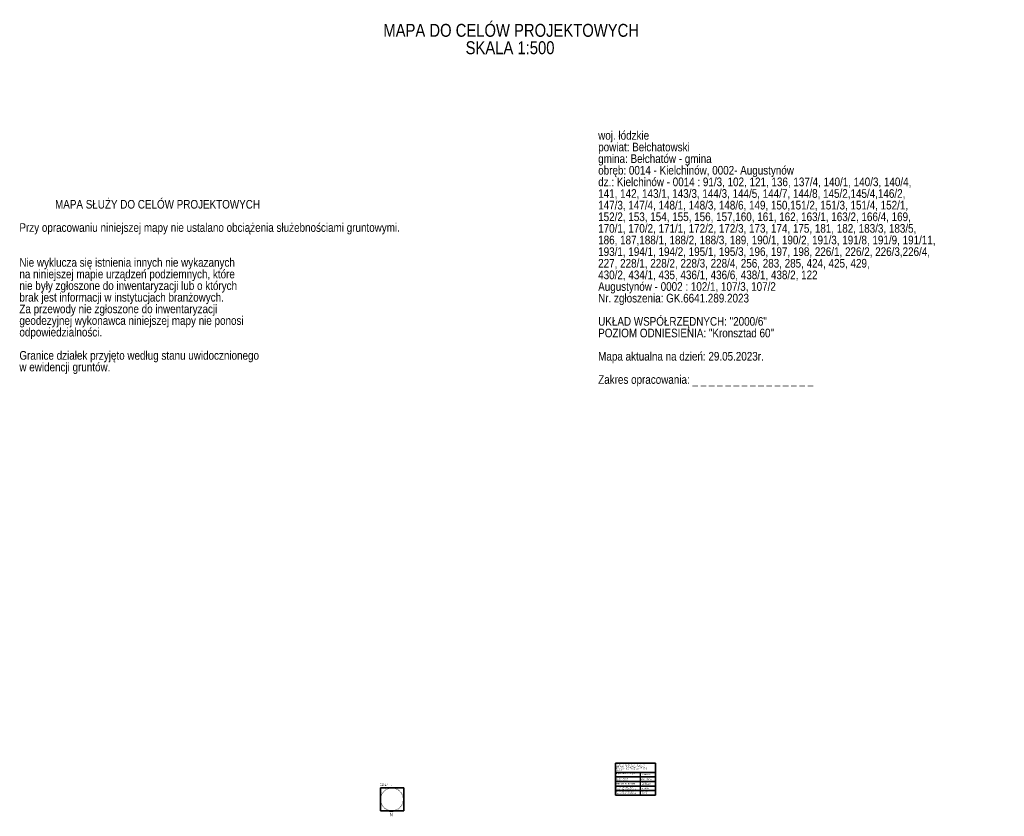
# Model space of a CAD drawing. Header units: metres. Extents: x 0 to 6601798, y -2700 to 5691112.
# Tile 61 of 61: x 6600654 to 6601798, y 5690186 to 5691112. Entities that reach past the tile are written whole.
import ezdxf
from ezdxf.enums import TextEntityAlignment as Align

# ---------------------------------------------------------------- set-up
doc = ezdxf.new("R2010")
doc.units = ezdxf.units.M
doc.header["$MEASUREMENT"] = 0
for name, color, linetype, lineweight in [('globus', 7, 'Continuous', 5), ('Kl_uz', 7, 'Continuous', 5), ('Numery_dzialek', 150, 'Continuous', 5)]:
    doc.layers.add(name, color=color, linetype=linetype, lineweight=lineweight)
doc.styles.add('STYL_ARIAL', font='ARIALN.TTF')
picture_1 = doc.add_image_def('image1.tif', size_in_pixel=(540, 540))

msp = doc.modelspace()

# ---------------------------------------------------------------- linework, layer by layer
at = {"color": 7}
for points, const_width in [([(6601077.9, 5690195.7), (6601077.8, 5690195.8), (6601077.6, 5690196), (6601077.4, 5690196.2), (6601077.2, 5690196.3), (6601077.1, 5690196.5), (6601076.9, 5690196.6), (6601076.7, 5690196.8), (6601076.6, 5690197), (6601076.4, 5690197.2), (6601076.2, 5690197.3), (6601076.1, 5690197.5), (6601075.9, 5690197.7), (6601075.8, 5690197.9), (6601075.7, 5690198.1), (6601075.5, 5690198.3), (6601075.4, 5690198.5), (6601075.2, 5690198.6), (6601075.1, 5690198.8), (6601075, 5690199), (6601074.9, 5690199.2), (6601074.7, 5690199.4), (6601074.6, 5690199.7), (6601074.5, 5690199.9), (6601074.4, 5690200.1), (6601074.3, 5690200.3), (6601074.2, 5690200.5), (6601074.1, 5690200.7), (6601074, 5690200.9), (6601073.9, 5690201.1), (6601073.8, 5690201.4), (6601073.8, 5690201.6), (6601073.7, 5690201.8), (6601073.6, 5690202), (6601073.5, 5690202.3), (6601073.5, 5690202.5), (6601073.4, 5690202.7), (6601073.3, 5690202.9), (6601073.3, 5690203.2), (6601073.2, 5690203.4), (6601073.2, 5690203.6), (6601073.2, 5690203.9), (6601073.1, 5690204.1), (6601073.1, 5690204.3), (6601073.1, 5690204.6), (6601073, 5690204.8), (6601073, 5690205), (6601073, 5690205.3), (6601073, 5690205.5), (6601073, 5690205.7), (6601073, 5690206), (6601073, 5690206.2), (6601073, 5690206.4), (6601073, 5690206.7), (6601073, 5690206.9), (6601073, 5690207.1), (6601073, 5690207.4), (6601073, 5690207.6), (6601073.1, 5690207.8), (6601073.1, 5690208.1), (6601073.1, 5690208.3), (6601073.2, 5690208.5), (6601073.2, 5690208.8), (6601073.3, 5690209), (6601073.3, 5690209.2), (6601073.4, 5690209.5), (6601073.4, 5690209.7), (6601073.5, 5690209.9), (6601073.6, 5690210.1), (6601073.6, 5690210.4), (6601073.7, 5690210.6), (6601073.8, 5690210.8), (6601073.9, 5690211), (6601074, 5690211.3), (6601074, 5690211.5), (6601074.1, 5690211.7), (6601074.2, 5690211.9), (6601074.3, 5690212.1), (6601074.4, 5690212.3), (6601074.6, 5690212.5), (6601074.7, 5690212.7), (6601074.8, 5690212.9), (6601074.9, 5690213.1), (6601075, 5690213.3), (6601075.2, 5690213.5), (6601075.3, 5690213.7), (6601075.4, 5690213.9), (6601075.6, 5690214.1), (6601075.7, 5690214.3), (6601075.8, 5690214.5), (6601076, 5690214.7), (6601076.1, 5690214.9), (6601076.3, 5690215), (6601076.4, 5690215.2), (6601076.6, 5690215.4), (6601076.8, 5690215.6), (6601076.9, 5690215.7), (6601077.1, 5690215.9), (6601077.3, 5690216.1), (6601077.4, 5690216.2), (6601077.6, 5690216.4), (6601077.8, 5690216.5), (6601078, 5690216.7), (6601078.2, 5690216.8), (6601078.4, 5690217), (6601078.5, 5690217.1), (6601078.7, 5690217.2), (6601078.9, 5690217.4), (6601079.1, 5690217.5), (6601079.3, 5690217.6), (6601079.5, 5690217.8), (6601079.7, 5690217.9), (6601079.9, 5690218), (6601080.1, 5690218.1), (6601080.4, 5690218.2), (6601080.6, 5690218.3), (6601080.8, 5690218.4), (6601081, 5690218.5), (6601081.2, 5690218.6), (6601081.4, 5690218.7), (6601081.6, 5690218.8), (6601081.9, 5690218.9), (6601082.1, 5690218.9), (6601082.3, 5690219), (6601082.5, 5690219.1), (6601082.8, 5690219.2), (6601083, 5690219.2), (6601083.2, 5690219.3), (6601083.5, 5690219.3), (6601083.7, 5690219.4), (6601083.9, 5690219.4), (6601084.1, 5690219.5), (6601084.4, 5690219.5), (6601084.6, 5690219.5), (6601084.8, 5690219.6), (6601085.1, 5690219.6), (6601085.3, 5690219.6), (6601085.5, 5690219.6), (6601085.8, 5690219.6), (6601086, 5690219.7), (6601086.3, 5690219.7), (6601086.5, 5690219.7), (6601086.7, 5690219.7), (6601087, 5690219.7), (6601087.2, 5690219.6), (6601087.4, 5690219.6), (6601087.7, 5690219.6), (6601087.9, 5690219.6), (6601088.1, 5690219.6), (6601088.4, 5690219.5), (6601088.6, 5690219.5), (6601088.8, 5690219.5), (6601089.1, 5690219.4), (6601089.3, 5690219.4), (6601089.5, 5690219.3), (6601089.8, 5690219.3), (6601090, 5690219.2), (6601090.2, 5690219.1), (6601090.4, 5690219.1), (6601090.7, 5690219), (6601090.9, 5690218.9), (6601091.1, 5690218.8), (6601091.3, 5690218.8), (6601091.5, 5690218.7), (6601091.8, 5690218.6), (6601092, 5690218.5), (6601092.2, 5690218.4), (6601092.4, 5690218.3), (6601092.6, 5690218.2), (6601092.8, 5690218.1), (6601093, 5690218), (6601093.2, 5690217.8), (6601093.4, 5690217.7), (6601093.6, 5690217.6), (6601093.8, 5690217.5), (6601094, 5690217.3), (6601094.2, 5690217.2), (6601094.4, 5690217.1), (6601094.6, 5690216.9), (6601094.8, 5690216.8), (6601095, 5690216.6), (6601095.2, 5690216.5), (6601095.3, 5690216.3), (6601095.5, 5690216.2), (6601095.7, 5690216), (6601095.9, 5690215.9), (6601096, 5690215.7), (6601096.2, 5690215.5), (6601096.4, 5690215.3), (6601096.5, 5690215.2), (6601096.7, 5690215), (6601096.8, 5690214.8), (6601097, 5690214.6), (6601097.1, 5690214.5), (6601097.3, 5690214.3), (6601097.4, 5690214.1), (6601097.5, 5690213.9), (6601097.7, 5690213.7), (6601097.8, 5690213.5), (6601097.9, 5690213.3), (6601098, 5690213.1), (6601098.2, 5690212.9), (6601098.3, 5690212.7), (6601098.4, 5690212.5), (6601098.5, 5690212.3), (6601098.6, 5690212.1), (6601098.7, 5690211.8), (6601098.8, 5690211.6), (6601098.9, 5690211.4), (6601099, 5690211.2), (6601099.1, 5690211), (6601099.2, 5690210.8), (6601099.2, 5690210.5), (6601099.3, 5690210.3), (6601099.4, 5690210.1), (6601099.4, 5690209.9), (6601099.5, 5690209.6), (6601099.6, 5690209.4), (6601099.6, 5690209.2), (6601099.7, 5690208.9), (6601099.7, 5690208.7), (6601099.8, 5690208.5), (6601099.8, 5690208.2), (6601099.8, 5690208), (6601099.9, 5690207.8), (6601099.9, 5690207.5), (6601099.9, 5690207.3), (6601099.9, 5690207.1), (6601099.9, 5690206.8), (6601099.9, 5690206.6), (6601100, 5690206.4), (6601100, 5690206.1), (6601100, 5690205.9), (6601099.9, 5690205.7), (6601099.9, 5690205.4), (6601099.9, 5690205.2), (6601099.9, 5690205), (6601099.9, 5690204.7), (6601099.8, 5690204.5), (6601099.8, 5690204.3), (6601099.8, 5690204), (6601099.7, 5690203.8), (6601099.7, 5690203.6), (6601099.7, 5690203.3), (6601099.6, 5690203.1), (6601099.5, 5690202.9), (6601099.5, 5690202.6), (6601099.4, 5690202.4), (6601099.4, 5690202.2), (6601099.3, 5690202), (6601099.2, 5690201.7), (6601099.1, 5690201.5), (6601099, 5690201.3), (6601099, 5690201.1), (6601098.9, 5690200.9), (6601098.8, 5690200.6), (6601098.7, 5690200.4), (6601098.6, 5690200.2), (6601098.5, 5690200), (6601098.4, 5690199.8), (6601098.2, 5690199.6), (6601098.1, 5690199.4), (6601098, 5690199.2), (6601097.9, 5690199), (6601097.8, 5690198.8), (6601097.6, 5690198.6), (6601097.5, 5690198.4), (6601097.4, 5690198.2), (6601097.2, 5690198), (6601097.1, 5690197.8), (6601096.9, 5690197.6), (6601096.8, 5690197.5), (6601096.6, 5690197.3), (6601096.5, 5690197.1), (6601096.3, 5690196.9), (6601096.1, 5690196.8), (6601096, 5690196.6), (6601095.8, 5690196.4), (6601095.6, 5690196.3), (6601095.5, 5690196.1), (6601095.3, 5690196), (6601095.1, 5690195.8), (6601094.9, 5690195.7), (6601094.7, 5690195.5), (6601094.6, 5690195.4), (6601094.4, 5690195.2), (6601094.2, 5690195.1), (6601094, 5690195), (6601093.8, 5690194.8), (6601093.6, 5690194.7), (6601093.4, 5690194.6), (6601093.2, 5690194.5), (6601093, 5690194.3), (6601092.8, 5690194.2), (6601092.6, 5690194.1), (6601092.3, 5690194), (6601092.1, 5690193.9), (6601091.9, 5690193.8), (6601091.7, 5690193.7), (6601091.5, 5690193.6), (6601091.3, 5690193.6), (6601091, 5690193.5), (6601090.8, 5690193.4), (6601090.6, 5690193.3), (6601090.4, 5690193.2), (6601090.1, 5690193.2), (6601089.9, 5690193.1), (6601089.7, 5690193.1), (6601089.5, 5690193), (6601089.2, 5690193), (6601089, 5690192.9), (6601088.8, 5690192.9), (6601088.5, 5690192.8), (6601088.3, 5690192.8), (6601088.1, 5690192.8), (6601087.8, 5690192.7), (6601087.6, 5690192.7), (6601087.4, 5690192.7), (6601087.1, 5690192.7), (6601086.9, 5690192.7), (6601086.7, 5690192.7), (6601086.4, 5690192.7), (6601086.2, 5690192.7), (6601086, 5690192.7), (6601085.7, 5690192.7), (6601085.5, 5690192.7), (6601085.2, 5690192.7), (6601085, 5690192.7), (6601084.8, 5690192.8), (6601084.5, 5690192.8), (6601084.3, 5690192.8), (6601084.1, 5690192.9), (6601083.8, 5690192.9), (6601083.6, 5690193), (6601083.4, 5690193), (6601083.2, 5690193.1), (6601082.9, 5690193.1), (6601082.7, 5690193.2), (6601082.5, 5690193.3), (6601082.3, 5690193.3), (6601082, 5690193.4), (6601081.8, 5690193.5), (6601081.6, 5690193.6), (6601081.4, 5690193.7), (6601081.1, 5690193.8), (6601080.9, 5690193.8), (6601080.7, 5690193.9), (6601080.5, 5690194), (6601080.3, 5690194.2), (6601080.1, 5690194.3), (6601079.9, 5690194.4), (6601079.7, 5690194.5), (6601079.5, 5690194.6), (6601079.3, 5690194.7), (6601079.1, 5690194.9), (6601078.9, 5690195), (6601078.7, 5690195.1), (6601078.5, 5690195.3), (6601078.3, 5690195.4), (6601077.9, 5690195.7)], 0.065), ([(6601076.5, 5690197.6), (6601075.9, 5690198.4), (6601075.3, 5690199.3), (6601074.8, 5690200.2), (6601074.4, 5690201.1), (6601074, 5690202), (6601073.7, 5690203), (6601073.5, 5690204), (6601073.4, 5690205), (6601073.3, 5690206.1), (6601073.4, 5690207.1), (6601073.5, 5690208.1), (6601073.7, 5690209.1), (6601074, 5690210.1), (6601074.3, 5690211), (6601074.7, 5690212), (6601075.2, 5690212.9), (6601075.8, 5690213.7), (6601076.4, 5690214.5), (6601077.1, 5690215.3), (6601077.9, 5690216), (6601078.7, 5690216.6), (6601079.5, 5690217.2), (6601080.4, 5690217.7), (6601081.3, 5690218.1), (6601082.3, 5690218.5), (6601083.3, 5690218.8), (6601084.3, 5690219), (6601085.3, 5690219.1), (6601086.3, 5690219.1), (6601087.3, 5690219.1), (6601088.3, 5690219), (6601089.3, 5690218.8), (6601090.3, 5690218.5), (6601091.3, 5690218.2), (6601092.2, 5690217.7), (6601093.1, 5690217.2), (6601093.9, 5690216.7), (6601094.8, 5690216), (6601095.5, 5690215.4), (6601096.2, 5690214.6), (6601096.8, 5690213.8), (6601097.4, 5690213), (6601097.9, 5690212.1), (6601098.3, 5690211.2), (6601098.7, 5690210.2), (6601099, 5690209.2), (6601099.2, 5690208.2), (6601099.3, 5690207.2), (6601099.4, 5690206.2), (6601099.3, 5690205.2), (6601099.2, 5690204.1), (6601099, 5690203.1), (6601098.7, 5690202.2), (6601098.4, 5690201.2), (6601098, 5690200.3), (6601097.5, 5690199.4), (6601096.9, 5690198.5), (6601096.3, 5690197.7), (6601095.6, 5690197), (6601094.8, 5690196.3), (6601094, 5690195.6), (6601093.2, 5690195.1), (6601092.3, 5690194.6), (6601091.4, 5690194.1), (6601090.4, 5690193.8), (6601089.4, 5690193.5), (6601088.4, 5690193.3), (6601087.4, 5690193.2), (6601086.4, 5690193.1), (6601085.4, 5690193.1), (6601084.4, 5690193.3), (6601083.4, 5690193.5), (6601082.4, 5690193.7), (6601081.4, 5690194.1), (6601080.5, 5690194.5), (6601079.6, 5690195), (6601078.7, 5690195.6), (6601077.9, 5690196.2), (6601077.2, 5690196.9), (6601076.5, 5690197.6)], 0.35)]:
    msp.add_lwpolyline(points, dxfattribs=dict(at, const_width=const_width))
msp.add_lwpolyline([(6601073, 5690192.7), (6601100, 5690192.7), (6601100, 5690219.7), (6601073, 5690219.7), (6601073, 5690192.7)], dxfattribs=at)
at = {"color": 1}
for points in [[(6601346.1, 5690237.5, 0), (6601392.3, 5690237.5, 0), (6601392.3, 5690248, 0), (6601346.1, 5690248, 0), (6601346.1, 5690237.5, 0)], [(6601346.1, 5690248, 0), (6601392.3, 5690248, 0), (6601392.3, 5690211.1, 0), (6601346.1, 5690211.1, 0), (6601346.1, 5690248, 0)], [(6601346.1, 5690232.2, 0), (6601392.3, 5690232.2, 0), (6601392.3, 5690237.5, 0), (6601346.1, 5690237.5, 0), (6601346.1, 5690232.2, 0)], [(6601374.7, 5690237.5, 0), (6601374.7, 5690211, 0)], [(6601346.1, 5690226.9, 0), (6601392.3, 5690226.9, 0), (6601392.3, 5690232.2, 0), (6601346.1, 5690232.2, 0), (6601346.1, 5690226.9, 0)], [(6601346.1, 5690221.6, 0), (6601392.3, 5690221.6, 0), (6601392.3, 5690226.9, 0), (6601346.1, 5690226.9, 0), (6601346.1, 5690221.6, 0)], [(6601346.1, 5690216.3, 0), (6601392.3, 5690216.3, 0), (6601392.3, 5690221.6, 0), (6601346.1, 5690221.6, 0), (6601346.1, 5690216.3, 0)], [(6601346.1, 5690211.1, 0), (6601392.3, 5690211.1, 0), (6601392.3, 5690216.3, 0), (6601346.1, 5690216.3, 0), (6601346.1, 5690211.1, 0)]]:
    msp.add_polyline3d(points, dxfattribs=at)
at = {"layer": 'globus', "color": 7}
for points, const_width in [([(6601085.3, 5690220.2), (6601085.7, 5690225.1), (6601085.7, 5690220.2), (6601085.3, 5690220.2)], 0.065), ([(6601077.4, 5690195.4), (6601077, 5690195.7), (6601076.7, 5690196), (6601076.3, 5690196.3), (6601076, 5690196.7), (6601075.7, 5690197.1), (6601075.3, 5690197.4), (6601075, 5690197.8), (6601074.8, 5690198.2), (6601074.5, 5690198.6), (6601074.2, 5690199), (6601074, 5690199.5), (6601073.8, 5690199.9), (6601073.5, 5690200.3), (6601073.3, 5690200.8), (6601073.2, 5690201.2), (6601073, 5690201.7), (6601072.8, 5690202.2), (6601072.7, 5690202.6), (6601072.6, 5690203.1), (6601072.5, 5690203.6), (6601072.4, 5690204.1), (6601072.3, 5690204.5), (6601072.3, 5690205), (6601072.3, 5690205.5), (6601072.2, 5690206), (6601072.2, 5690206.5), (6601072.3, 5690207), (6601072.3, 5690207.5), (6601072.4, 5690208), (6601072.4, 5690208.4), (6601072.5, 5690208.9), (6601072.6, 5690209.4), (6601072.7, 5690209.9), (6601072.9, 5690210.3), (6601073, 5690210.8), (6601073.2, 5690211.3), (6601073.4, 5690211.7), (6601073.6, 5690212.2), (6601073.8, 5690212.6), (6601074, 5690213), (6601074.3, 5690213.5), (6601074.5, 5690213.9), (6601074.8, 5690214.3), (6601075.1, 5690214.7), (6601075.4, 5690215.1), (6601075.7, 5690215.4), (6601076, 5690215.8), (6601076.4, 5690216.1), (6601076.7, 5690216.5), (6601077.1, 5690216.8), (6601077.5, 5690217.1), (6601077.8, 5690217.4), (6601078.2, 5690217.7), (6601078.7, 5690218), (6601079.1, 5690218.2), (6601079.5, 5690218.5), (6601079.9, 5690218.7), (6601080.4, 5690218.9), (6601080.8, 5690219.1), (6601081.3, 5690219.3), (6601081.7, 5690219.5), (6601082.2, 5690219.6), (6601082.7, 5690219.7), (6601083.1, 5690219.9), (6601083.6, 5690220), (6601084.1, 5690220), (6601084.6, 5690220.1), (6601085.1, 5690220.2), (6601085.5, 5690220.2), (6601086, 5690220.2), (6601086.5, 5690220.2), (6601087, 5690220.2), (6601087.5, 5690220.2), (6601088, 5690220.1), (6601088.5, 5690220), (6601089, 5690219.9), (6601089.4, 5690219.8), (6601089.9, 5690219.7), (6601090.4, 5690219.6), (6601090.8, 5690219.4), (6601091.3, 5690219.3), (6601091.7, 5690219.1), (6601092.2, 5690218.9), (6601092.6, 5690218.7), (6601093.1, 5690218.4), (6601093.5, 5690218.2), (6601093.9, 5690217.9), (6601094.3, 5690217.7), (6601094.7, 5690217.4), (6601095.1, 5690217.1), (6601095.5, 5690216.8), (6601095.8, 5690216.4), (6601096.2, 5690216.1), (6601096.5, 5690215.7), (6601096.8, 5690215.4), (6601097.1, 5690215), (6601097.4, 5690214.6), (6601097.7, 5690214.2), (6601098, 5690213.8), (6601098.3, 5690213.4), (6601098.5, 5690213), (6601098.7, 5690212.5), (6601098.9, 5690212.1), (6601099.1, 5690211.6), (6601099.3, 5690211.2), (6601099.5, 5690210.7), (6601099.6, 5690210.3), (6601099.8, 5690209.8), (6601099.9, 5690209.3), (6601100, 5690208.8), (6601100.1, 5690208.4), (6601100.1, 5690207.9), (6601100.2, 5690207.4), (6601100.2, 5690206.9), (6601100.2, 5690206.4), (6601100.2, 5690205.9), (6601100.2, 5690205.4), (6601100.2, 5690205), (6601100.1, 5690204.5), (6601100.1, 5690204), (6601100, 5690203.5), (6601099.9, 5690203), (6601099.8, 5690202.6), (6601099.6, 5690202.1), (6601099.5, 5690201.6), (6601099.3, 5690201.2), (6601099.1, 5690200.7), (6601098.9, 5690200.3), (6601098.7, 5690199.8), (6601098.5, 5690199.4), (6601098.2, 5690199), (6601098, 5690198.6), (6601097.7, 5690198.2), (6601097.4, 5690197.8), (6601097.1, 5690197.4), (6601096.8, 5690197), (6601096.5, 5690196.6), (6601096.1, 5690196.3), (6601095.8, 5690195.9), (6601095.4, 5690195.6), (6601095, 5690195.3), (6601094.6, 5690195), (6601094.2, 5690194.7), (6601093.8, 5690194.5), (6601093.4, 5690194.2), (6601093, 5690194), (6601092.6, 5690193.7), (6601092.1, 5690193.5), (6601091.7, 5690193.3), (6601091.2, 5690193.1), (6601090.8, 5690193), (6601090.3, 5690192.8), (6601089.8, 5690192.7), (6601089.4, 5690192.6), (6601088.9, 5690192.5), (6601088.4, 5690192.4), (6601087.9, 5690192.3), (6601087.4, 5690192.3), (6601086.9, 5690192.2), (6601086.5, 5690192.2), (6601086, 5690192.2), (6601085.5, 5690192.2), (6601085, 5690192.3), (6601084.5, 5690192.3), (6601084, 5690192.4), (6601083.5, 5690192.5), (6601083.1, 5690192.6), (6601082.6, 5690192.7), (6601082.1, 5690192.8), (6601081.6, 5690193), (6601081.2, 5690193.2), (6601080.7, 5690193.3), (6601080.3, 5690193.5), (6601079.9, 5690193.8), (6601079.4, 5690194), (6601079, 5690194.2), (6601078.6, 5690194.5), (6601078.2, 5690194.8), (6601077.4, 5690195.4)], 0.065), ([(6601077.8, 5690195.6), (6601077.5, 5690195.9), (6601077.1, 5690196.3), (6601076.8, 5690196.6), (6601076.5, 5690196.9), (6601076.1, 5690197.3), (6601075.8, 5690197.6), (6601075.5, 5690198), (6601075.3, 5690198.4), (6601075, 5690198.8), (6601074.8, 5690199.2), (6601074.5, 5690199.6), (6601074.3, 5690200), (6601074.1, 5690200.4), (6601073.9, 5690200.9), (6601073.7, 5690201.3), (6601073.6, 5690201.8), (6601073.4, 5690202.2), (6601073.3, 5690202.7), (6601073.2, 5690203.1), (6601073.1, 5690203.6), (6601073, 5690204), (6601072.9, 5690204.5), (6601072.9, 5690205), (6601072.9, 5690205.4), (6601072.9, 5690205.9), (6601072.9, 5690206.4), (6601072.9, 5690206.9), (6601072.9, 5690207.3), (6601073, 5690207.8), (6601073, 5690208.3), (6601073.1, 5690208.7), (6601073.2, 5690209.2), (6601073.3, 5690209.6), (6601073.5, 5690210.1), (6601073.6, 5690210.5), (6601073.8, 5690211), (6601073.9, 5690211.4), (6601074.1, 5690211.8), (6601074.3, 5690212.3), (6601074.6, 5690212.7), (6601074.8, 5690213.1), (6601075, 5690213.5), (6601075.3, 5690213.9), (6601075.6, 5690214.3), (6601075.9, 5690214.6), (6601076.2, 5690215), (6601076.5, 5690215.3), (6601076.8, 5690215.7), (6601077.2, 5690216), (6601077.5, 5690216.3), (6601077.9, 5690216.6), (6601078.3, 5690216.9), (6601078.6, 5690217.2), (6601079, 5690217.5), (6601079.4, 5690217.7), (6601079.8, 5690217.9), (6601080.3, 5690218.2), (6601080.7, 5690218.4), (6601081.1, 5690218.6), (6601081.5, 5690218.7), (6601082, 5690218.9), (6601082.4, 5690219), (6601082.9, 5690219.2), (6601083.4, 5690219.3), (6601083.8, 5690219.4), (6601084.3, 5690219.4), (6601084.7, 5690219.5), (6601085.2, 5690219.6), (6601085.7, 5690219.6), (6601086.2, 5690219.6), (6601086.6, 5690219.6), (6601087.1, 5690219.6), (6601087.6, 5690219.6), (6601088, 5690219.5), (6601088.5, 5690219.4), (6601089, 5690219.4), (6601089.4, 5690219.3), (6601089.9, 5690219.1), (6601090.3, 5690219), (6601090.8, 5690218.9), (6601091.2, 5690218.7), (6601091.7, 5690218.5), (6601092.1, 5690218.3), (6601092.5, 5690218.1), (6601092.9, 5690217.9), (6601093.3, 5690217.7), (6601093.7, 5690217.4), (6601094.1, 5690217.1), (6601094.5, 5690216.9), (6601094.9, 5690216.6), (6601095.2, 5690216.3), (6601095.6, 5690216), (6601095.9, 5690215.6), (6601096.2, 5690215.3), (6601096.6, 5690214.9), (6601096.9, 5690214.6), (6601097.2, 5690214.2), (6601097.4, 5690213.8), (6601097.7, 5690213.4), (6601097.9, 5690213), (6601098.2, 5690212.6), (6601098.4, 5690212.2), (6601098.6, 5690211.8), (6601098.8, 5690211.4), (6601099, 5690210.9), (6601099.1, 5690210.5), (6601099.3, 5690210), (6601099.4, 5690209.6), (6601099.5, 5690209.1), (6601099.6, 5690208.6), (6601099.7, 5690208.2), (6601099.8, 5690207.7), (6601099.8, 5690207.2), (6601099.8, 5690206.8), (6601099.8, 5690206.3), (6601099.8, 5690205.8), (6601099.8, 5690205.4), (6601099.8, 5690204.9), (6601099.7, 5690204.4), (6601099.7, 5690204), (6601099.6, 5690203.5), (6601099.5, 5690203), (6601099.4, 5690202.6), (6601099.2, 5690202.1), (6601099.1, 5690201.7), (6601098.9, 5690201.2), (6601098.8, 5690200.8), (6601098.6, 5690200.4), (6601098.4, 5690199.9), (6601098.1, 5690199.5), (6601097.9, 5690199.1), (6601097.7, 5690198.7), (6601097.4, 5690198.3), (6601097.1, 5690198), (6601096.8, 5690197.6), (6601096.5, 5690197.2), (6601096.2, 5690196.9), (6601095.9, 5690196.5), (6601095.5, 5690196.2), (6601095.2, 5690195.9), (6601094.8, 5690195.6), (6601094.4, 5690195.3), (6601094.1, 5690195), (6601093.7, 5690194.8), (6601093.3, 5690194.5), (6601092.9, 5690194.3), (6601092.4, 5690194.1), (6601092, 5690193.9), (6601091.6, 5690193.7), (6601091.2, 5690193.5), (6601090.7, 5690193.3), (6601090.3, 5690193.2), (6601089.8, 5690193.1), (6601089.4, 5690192.9), (6601088.9, 5690192.9), (6601088.4, 5690192.8), (6601088, 5690192.7), (6601087.5, 5690192.7), (6601087, 5690192.6), (6601086.5, 5690192.6), (6601086.1, 5690192.6), (6601085.6, 5690192.6), (6601085.1, 5690192.7), (6601084.7, 5690192.7), (6601084.2, 5690192.8), (6601083.7, 5690192.9), (6601083.3, 5690193), (6601082.8, 5690193.1), (6601082.4, 5690193.2), (6601081.9, 5690193.4), (6601081.5, 5690193.5), (6601081, 5690193.7), (6601080.6, 5690193.9), (6601080.2, 5690194.1), (6601079.8, 5690194.3), (6601079.4, 5690194.6), (6601079, 5690194.8), (6601078.6, 5690195.1), (6601077.8, 5690195.6)], 0.065), ([(6601085.7, 5690187.8), (6601085.7, 5690191.6), (6601083.5, 5690191.6), (6601083.5, 5690192.5)], 0.125), ([(6601083.5, 5690191.1), (6601087.9, 5690191.1)], 0.125), ([(6601087.9, 5690191.6), (6601085.7, 5690191.6), (6601085.7, 5690192.2)], 0.125)]:
    msp.add_lwpolyline(points, dxfattribs=dict(at, const_width=const_width))

# ---------------------------------------------------------------- texts
at = {"color": 1, "style": 'STYL_ARIAL', "oblique": 0.1, "width": 0.7}
for s, height, p in [('Poświadczam, że niniejszy dokument został opracowany w wyniku ', 1.162, (6601346.8, 5690245.6)), ('prac geodezyjnych i kartograficznych, których rezultaty zawiera ', 1.162, (6601346.8, 5690244)), ('operat techniczny pozytywnie zweryfikowany. Jednocześnie informuję, ', 1.162, (6601346.8, 5690242.5)), ('że jestem świadomy odpowiedzialności karnej za złożenie fałszywego ', 1.162, (6601346.8, 5690240.9)), ('oświadczenia.', 1.162, (6601346.8, 5690239.4)), ('Identyfikator zgłoszenia prac geodezyjnych:', 1.155, (6601346.7, 5690235.5)), ('Organ służby geodezyjnej, ', 1.155, (6601347, 5690229.8)), ('Wykonawca prac geodezyjnych:', 1.584, (6601347, 5690223.5)), ('Nr oraz data sporządzenia dokumentu ', 1.155, (6601346.9, 5690219.7)), ('który otrzymał zgłoszenie: ', 1.155, (6601347, 5690228.3)), ('zawierającego wynik pozytywnej weryfikacji:', 1.155, (6601346.9, 5690217.7)), ('Imie i nazwisko oraz numer uprawnień ', 1.155, (6601347, 5690214.2)), ('zawodowych kierownika prac geodezyjnych', 1.155, (6601347, 5690212.6))]:
    msp.add_text(s, height=height, dxfattribs=at).set_placement(p)
at = {"color": 7, "style": 'STYL_ARIAL', "oblique": 0.1, "width": 0.7}
msp.add_text('GK.6641.289.2023', height=1.155, dxfattribs=at).set_placement((6601377, 5690234), align=Align.BOTTOM_LEFT)
at = {"color": 1, "style": 'STYL_ARIAL', "oblique": 0.1, "width": 0.7}
msp.add_text('Starosta Bełchatowski', height=1.32, dxfattribs=at).set_placement((6601375.5, 5690228.6), align=Align.BOTTOM_LEFT)
at = {"color": 7, "style": 'STYL_ARIAL'}
for s, p in [('97-300 Piotrków Trybunalski', (6601376.4, 5690223.7)), ('          ul. 1 Maja 38', (6601374.5, 5690224.5)), ('         FHUP Gazfaktor', (6601374.8, 5690225.4)), ('     NIP 771-001-17-32', (6601375.6, 5690222.8))]:
    msp.add_text(s, height=0.66, dxfattribs=at).set_placement(p)
at = {"layer": 'globus', "color": 7, "style": 'STYL_ARIAL', "oblique": 0.1, "width": 0.7}
for s, p in [('Szkic lokalizacji', (6601072.5, 5690223.4)), ('w skali 1:50000', (6601072.5, 5690221.7))]:
    msp.add_text(s, height=1.25, dxfattribs=at).set_placement(p)
at = {"layer": 'globus', "color": 7, "style": 'STYL_ARIAL'}
msp.add_text('N', height=4, dxfattribs=at).set_placement((6601083.5, 5690190.5), align=Align.TOP_LEFT)
at = {"layer": 'Kl_uz', "color": 7, "linetype": 'Continuous', "style": 'STYL_ARIAL'}
for s, height, p in [('MAPA DO CELÓW PROJEKTOWYCH', 15, (6601076.4, 5691091.7)), ('                    SKALA 1:500', 15, (6601076.4, 5691071.5)), ('woj. łódzkie', 10, (6601325.9, 5690972.2)), ('powiat: Bełchatowski', 10, (6601325.9, 5690958.7)), ('gmina: Bełchatów - gmina', 10, (6601325.9, 5690945.2)), ('obręb: 0014 - Kielchinów, 0002- Augustynów', 10, (6601325.9, 5690931.7)), ('dz.: Kielchinów - 0014 : 91/3, 102, 121, 136, 137/4, 140/1, 140/3, 140/4,', 10, (6601325.9, 5690918.2)), ('141, 142, 143/1, 143/3, 144/3, 144/5, 144/7, 144/8, 145/2,145/4,146/2,', 10, (6601325.9, 5690904.7)), ('             MAPA SŁUŻY DO CELÓW PROJEKTOWYCH', 10, (6600653.7, 5690892.2)), ('147/3, 147/4, 148/1, 148/3, 148/6, 149, 150,151/2, 151/3, 151/4, 152/1,', 10, (6601325.9, 5690891.2)), ('152/2, 153, 154, 155, 156, 157,160, 161, 162, 163/1, 163/2, 166/4, 169,', 10, (6601325.9, 5690877.7)), ('Przy opracowaniu niniejszej mapy nie ustalano obciążenia służebnościami gruntowymi.', 10, (6600653.7, 5690865.2)), ('170/1, 170/2, 171/1, 172/2, 172/3, 173, 174, 175, 181, 182, 183/3, 183/5,', 10, (6601325.9, 5690864.2)), ('186, 187,188/1, 188/2, 188/3, 189, 190/1, 190/2, 191/3, 191/8, 191/9, 191/11,', 10, (6601325.9, 5690850.7)), ('193/1, 194/1, 194/2, 195/1, 195/3, 196, 197, 198, 226/1, 226/2, 226/3,226/4, ', 10, (6601325.9, 5690837.2)), ('Nie wyklucza się istnienia innych nie wykazanych', 10, (6600653.7, 5690824.7)), ('227, 228/1, 228/2, 228/3, 228/4, 256, 283, 285, 424, 425, 429,', 10, (6601325.9, 5690823.7)), ('na niniejszej mapie urządzeń podziemnych, które', 10, (6600653.7, 5690811.2)), ('430/2, 434/1, 435, 436/1, 436/6, 438/1, 438/2, 122', 10, (6601325.9, 5690810.2)), ('nie były zgłoszone do inwentaryzacji lub o których', 10, (6600653.7, 5690797.7)), ('Augustynów - 0002 : 102/1, 107/3, 107/2', 10, (6601325.9, 5690796.7)), ('brak jest informacji w instytucjach branżowych.', 10, (6600653.7, 5690784.2)), ('Nr. zgłoszenia: GK.6641.289.2023', 10, (6601325.9, 5690783.2)), ('Za przewody nie zgłoszone do inwentaryzacji ', 10, (6600653.7, 5690770.7)), ('geodezyjnej wykonawca niniejszej mapy nie ponosi ', 10, (6600653.7, 5690757.2)), ('UKŁAD WSPÓŁRZĘDNYCH: "2000/6"', 10, (6601325.9, 5690756.2)), ('odpowiedzialności.', 10, (6600653.7, 5690743.7)), ('POZIOM ODNIESIENIA: "Kronsztad 60"', 10, (6601325.9, 5690742.7)), ('Granice działek przyjęto według stanu uwidocznionego', 10, (6600653.7, 5690716.7)), ('Mapa aktualna na dzień: 29.05.2023r.', 10, (6601325.9, 5690715.7)), ('w ewidencji gruntów.', 10, (6600653.7, 5690703.2)), ('Zakres opracowania: _ _ _ _ _ _ _ _ _ _ _ _ _ _ _', 10, (6601325.9, 5690688.7))]:
    msp.add_text(s, height=height, dxfattribs=at).set_placement(p)
at = {"layer": 'Numery_dzialek', "color": 7, "style": 'STYL_ARIAL', "oblique": 0.1, "width": 0.7}
for s, p in [('P.1001.2023.1721', (6601375.8, 5690219.7)), ('Artur Siedlarek', (6601375.4, 5690214.3)), ('         nr upr. 20480', (6601373.3, 5690212.7)), ('z dnia 29.06.2023r.', (6601375.7, 5690218.1))]:
    msp.add_text(s, height=1.155, dxfattribs=at).set_placement(p)

# ---------------------------------------------------------------- pictures from other files: only their frames are drawn
at = {"linetype": 'ByBlock'}
image = msp.add_image(picture_1, insert=(6601073, 5690192.7), size_in_units=(27, 27), dxfattribs=at)
image.dxf.flags = 7

doc.saveas('drawing.dxf')
